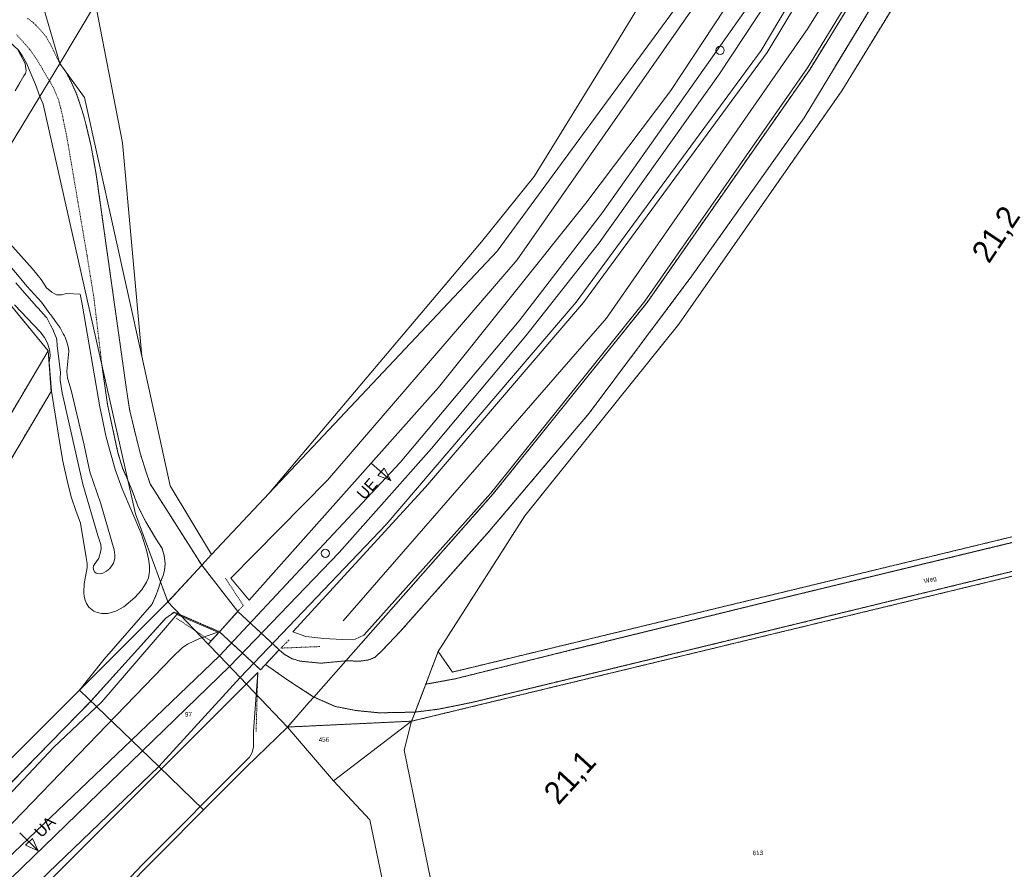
# Model space of a CAD drawing. Header units: millimetres. Extents: x -191 to 81095, y -508122 to 28741.
# Tile 209 of 255: x 5287 to 5441, y 10452 to 10584. Entities that reach past the tile are written whole.
import ezdxf
from ezdxf.enums import TextEntityAlignment as Align

# ---------------------------------------------------------------- set-up
doc = ezdxf.new("R2010")
doc.units = ezdxf.units.MM
for name, pattern in [('VE22-087 DB - VST Hervest-Dorsten ALK VA2736$0$1', [0]), ('VE22-087 DB - VST Hervest-Dorsten ALK VA2736$0$2', [0.16, 0.06, -0.1]), ('VE22-087 DB - VST Hervest-Dorsten ALK VA2736$0$3', [0.26, 0.11, -0.15])]:
    doc.linetypes.add(name, pattern=pattern)
for name, color, linetype, lineweight in [('240620_Dorsten Achse$0$EB-62236S-A-KM', 1, 'Continuous', 18), ('240620_Dorsten Achse$0$EB-62236S-A-KMTXT', 1, 'Continuous', 35), ('240620_Dorsten Achse$0$EB-62236S-A-PFEIL-LIN', 1, 'Continuous', 18), ('240620_Dorsten Achse$0$EB-62236S-A-PFEIL-TXT', 1, 'Continuous', 18), ('VE22-087 DB - VST Hervest-Dorsten ALK VA2736$0$AX_Bahnverkehr', 7, 'VE22-087 DB - VST Hervest-Dorsten ALK VA2736$0$1', 18), ('VE22-087 DB - VST Hervest-Dorsten ALK VA2736$0$AX_BauwerkImVerkehrsbereich', 7, 'VE22-087 DB - VST Hervest-Dorsten ALK VA2736$0$1', 18), ('VE22-087 DB - VST Hervest-Dorsten ALK VA2736$0$AX_Flurstueck', 9, 'VE22-087 DB - VST Hervest-Dorsten ALK VA2736$0$1', 18), ('VE22-087 DB - VST Hervest-Dorsten ALK VA2736$0$AX_Gehoelz', 7, 'VE22-087 DB - VST Hervest-Dorsten ALK VA2736$0$1', 18), ('VE22-087 DB - VST Hervest-Dorsten ALK VA2736$0$AX_Gelaendekante', 7, 'VE22-087 DB - VST Hervest-Dorsten ALK VA2736$0$1', 18), ('VE22-087 DB - VST Hervest-Dorsten ALK VA2736$0$AX_Gleis', 7, 'VE22-087 DB - VST Hervest-Dorsten ALK VA2736$0$1', 18), ('VE22-087 DB - VST Hervest-Dorsten ALK VA2736$0$AX_Landwirtschaft', 7, 'VE22-087 DB - VST Hervest-Dorsten ALK VA2736$0$1', 18), ('VE22-087 DB - VST Hervest-Dorsten ALK VA2736$0$AX_SonstigesBauwerkOderSonstigeEinrichtung', 7, 'VE22-087 DB - VST Hervest-Dorsten ALK VA2736$0$1', 18), ('VE22-087 DB - VST Hervest-Dorsten ALK VA2736$0$AX_SportFreizeitUndErholungsflaeche', 7, 'VE22-087 DB - VST Hervest-Dorsten ALK VA2736$0$1', 18), ('VE22-087 DB - VST Hervest-Dorsten ALK VA2736$0$AX_Strassenverkehr', 7, 'VE22-087 DB - VST Hervest-Dorsten ALK VA2736$0$1', 18), ('VE22-087 DB - VST Hervest-Dorsten ALK VA2736$0$AX_Vegetationsmerkmal', 7, 'VE22-087 DB - VST Hervest-Dorsten ALK VA2736$0$1', 18), ('VE22-087 DB - VST Hervest-Dorsten ALK VA2736$0$AX_Wald', 7, 'VE22-087 DB - VST Hervest-Dorsten ALK VA2736$0$1', 18), ('VE22-087 DB - VST Hervest-Dorsten ALK VA2736$0$AX_Weg', 7, 'VE22-087 DB - VST Hervest-Dorsten ALK VA2736$0$1', 18), ('VE22-087 DB - VST Hervest-Dorsten ALK VA2736$0$Flurgrenzen', 9, 'VE22-087 DB - VST Hervest-Dorsten ALK VA2736$0$1', 18)]:
    doc.layers.add(name, color=color, linetype=linetype, lineweight=lineweight)
doc.layers.add('XREF ALK Kataster', color=251, linetype='Continuous')
doc.styles.add('240620_Dorsten Achse$0$PROVI', font='PROVI.SHX')
doc.styles.add('VE22-087 DB - VST Hervest-Dorsten ALK VA2736$0$0', font='arial.ttf')

# ---------------------------------------------------------------- blocks, each defined once
blk = doc.blocks.new('VE22-087 DB - VST Hervest-Dorsten ALK VA2736')
at = {"layer": 'VE22-087 DB - VST Hervest-Dorsten ALK VA2736$0$AX_Bahnverkehr', "color": 253, "linetype": 'VE22-087 DB - VST Hervest-Dorsten ALK VA2736$0$1', "lineweight": 13, "ltscale": 0.5, "true_color": 0x999999}
for points in [[(5400.73, 10586.43, 0), (5378.04, 10554.33, 0), (5365.03, 10537.4, 0), (5346.43, 10515.28, 0), (5318.21, 10485.04, 0), (5321.41, 10481.68, 0), (5344.24, 10505.58, 0), (5373.9, 10540.3, 0), (5402.84, 10579.65, 0), (5430.07, 10625.42, 0)], [(5430.07, 10625.42, 0), (5402.84, 10579.65, 0), (5373.9, 10540.3, 0), (5344.24, 10505.58, 0), (5321.41, 10481.68, 0), (5328.81, 10473.94, 0), (5332.17, 10477.75, 0), (5332.95, 10478.63, 0), (5328.87, 10481.27, 0), (5325.38, 10483.71, 0), (5327.52, 10486.02, 0), (5328.28, 10485.33, 0), (5329.57, 10484.59, 0), (5330.87, 10484.22, 0), (5334.03, 10483.91, 0), (5337.94, 10484.28, 0), (5360.92, 10510.3, 0), (5384.99, 10540.27, 0), (5410.46, 10576.73, 0), (5435.66, 10617.78, 0)], [(5491.79, 10915.98, 0), (5401.94, 10771.7, 0), (5345.07, 10679.94, 0), (5289.55, 10590.35, 0), (5289.98, 10588.88, 0), (5293.23, 10577.62, 0), (5298.85, 10586.93, 0), (5299.03, 10590.97, 0), (5300.37, 10593.85, 0), (5309.8, 10610.49, 0), (5344.77, 10667.31, 0), (5373.69, 10719.81, 0), (5414.98, 10788.23, 0), (5467.67, 10875.03, 0)], [(5390.98, 10588.44, 0), (5361.59, 10548.29, 0), (5325.98, 10510.47, 0), (5316.95, 10500.89, 0), (5315.42, 10499.21, 0), (5321.05, 10492.01, 0), (5318.2, 10488.83, 0), (5316.45, 10486.89, 0), (5318.21, 10485.04, 0), (5346.43, 10515.28, 0), (5365.03, 10537.4, 0), (5378.04, 10554.33, 0), (5400.73, 10586.43, 0)]]:
    blk.add_polyline3d(points, dxfattribs=at)
blk.add_polyline3d([(5312.05, 10491.49, 0), (5316.45, 10486.89, 0), (5318.2, 10488.83, 0)], close=True, dxfattribs=at)
at = {"layer": 'VE22-087 DB - VST Hervest-Dorsten ALK VA2736$0$AX_BauwerkImVerkehrsbereich', "color": 253, "linetype": 'VE22-087 DB - VST Hervest-Dorsten ALK VA2736$0$1', "lineweight": 13, "ltscale": 0.5, "true_color": 0x999999}
blk.add_polyline3d([(5321.05, 10492.01, 0), (5318.2, 10488.83, 0), (5324.62, 10482.89, 0), (5327.52, 10486.02, 0)], close=True, dxfattribs=at)
at = {"layer": 'VE22-087 DB - VST Hervest-Dorsten ALK VA2736$0$AX_Flurstueck', "linetype": 'VE22-087 DB - VST Hervest-Dorsten ALK VA2736$0$1', "lineweight": 13, "ltscale": 0.5}
for points in [[(5390.98, 10588.44, 0), (5361.59, 10548.29, 0), (5325.98, 10510.47, 0), (5316.95, 10500.89, 0), (5315.42, 10499.21, 0), (5310.15, 10493.48, 0), (5312.05, 10491.49, 0), (5316.45, 10486.89, 0), (5318.21, 10485.04, 0), (5321.41, 10481.68, 0), (5328.81, 10473.94, 0), (5332.17, 10477.75, 0), (5332.95, 10478.63, 0), (5337.94, 10484.28, 0), (5360.92, 10510.3, 0), (5384.99, 10540.27, 0), (5410.46, 10576.73, 0), (5435.66, 10617.78, 0)], [(5435.66, 10617.78, 0), (5410.46, 10576.73, 0), (5384.99, 10540.27, 0), (5360.92, 10510.3, 0), (5337.94, 10484.28, 0), (5332.95, 10478.63, 0), (5332.17, 10477.75, 0), (5328.81, 10473.94, 0), (5348.22, 10474.85, 0), (5348.76, 10476.27, 0), (5350.42, 10480.63, 0), (5352.37, 10485.76, 0), (5365.89, 10506.92, 0), (5389.96, 10536.88, 0), (5415.42, 10573.34, 0), (5440.62, 10614.4, 0)], [(5284.53, 10563.17, 0), (5290.12, 10572.45, 0), (5291.62, 10574.95, 0), (5293.23, 10577.62, 0), (5289.98, 10588.88, 0), (5289.55, 10590.35, 0), (5287.58, 10597.2, 0), (5283.14, 10612.55, 0)]]:
    blk.add_polyline3d(points, dxfattribs=at)
for points in [[(5298.85, 10586.93, 0), (5293.23, 10577.62, 0), (5294.2, 10576.29, 0), (5297.1, 10572.29, 0), (5306.04, 10531.87, 0), (5310.51, 10511.63, 0), (5316.95, 10500.89, 0), (5325.98, 10510.47, 0), (5361.59, 10548.29, 0), (5390.98, 10588.44, 0), (5418.02, 10631.96, 0), (5440.25, 10681.81, 0), (5454.95, 10718.47, 0), (5470.54, 10768.96, 0), (5484.58, 10828.05, 0), (5490.01, 10858.97, 0), (5492.53, 10899.12, 0), (5480.27, 10884.29, 0), (5479.57, 10883.2, 0), (5439.81, 10820.81, 0), (5398.53, 10752, 0), (5346.62, 10666.2, 0)], [(5476.28, 10651.24, 0), (5470.95, 10650.12, 0), (5466.28, 10649.14, 0), (5458.71, 10647.55, 0), (5440.62, 10614.4, 0), (5415.42, 10573.34, 0), (5389.96, 10536.88, 0), (5365.89, 10506.92, 0), (5352.37, 10485.76, 0), (5354.58, 10482.52, 0), (5507.42, 10519.46, 0)], [(5310.51, 10511.63, 0), (5306.04, 10531.87, 0), (5297.1, 10572.29, 0), (5294.2, 10576.29, 0), (5293.23, 10577.62, 0), (5291.62, 10574.95, 0), (5290.12, 10572.45, 0), (5290.65, 10571.27, 0), (5299.83, 10530.5, 0), (5303.88, 10512.51, 0), (5305.06, 10507.24, 0), (5308.99, 10496.62, 0), (5310.15, 10493.48, 0), (5315.42, 10499.21, 0), (5316.95, 10500.89, 0)], [(5284.53, 10563.17, 0), (5276.93, 10550.33, 0), (5233.56, 10476.95, 0), (5184.78, 10395.72, 0), (5175.14, 10379.67, 0), (5200.69, 10385.57, 0), (5216.47, 10400.66, 0), (5233.88, 10417.3, 0), (5271.21, 10454.6, 0), (5273.57, 10456.96, 0), (5274.9, 10458.29, 0), (5296.33, 10479.7, 0), (5310.15, 10493.48, 0), (5308.99, 10496.62, 0), (5305.06, 10507.24, 0), (5303.88, 10512.51, 0), (5299.83, 10530.5, 0), (5290.65, 10571.27, 0), (5290.12, 10572.45, 0)], [(5507.42, 10519.46, 0), (5354.58, 10482.52, 0), (5352.37, 10485.76, 0), (5350.42, 10480.63, 0), (5348.76, 10476.27, 0), (5348.22, 10474.85, 0), (5465.72, 10503.22, 0), (5469.8, 10504.2, 0), (5482.44, 10507.26, 0), (5484.88, 10507.85, 0), (5487.23, 10508.42, 0), (5489.09, 10508.87, 0), (5504.86, 10512.67, 0), (5527.33, 10518.09, 0), (5561.42, 10526.31, 0), (5589.69, 10533.13, 0), (5666.67, 10551.76, 0), (5673.26, 10559.54, 0)], [(5465.72, 10503.22, 0), (5348.22, 10474.85, 0), (5347.04, 10470.33, 0), (5357.66, 10418.41, 0), (5366.82, 10420.96, 0), (5399.95, 10429.57, 0), (5427.25, 10436.18, 0), (5462.08, 10444.28, 0), (5465.81, 10446.72, 0), (5473.96, 10457.2, 0), (5477.75, 10466.92, 0), (5473.3, 10497.09, 0), (5470.24, 10501.35, 0)], [(5328.81, 10473.94, 0), (5321.41, 10481.68, 0), (5318.21, 10485.04, 0), (5316.45, 10486.89, 0), (5312.05, 10491.49, 0), (5310.15, 10493.48, 0), (5296.33, 10479.7, 0), (5304.43, 10471.88, 0), (5308.7, 10467.76, 0), (5315.72, 10460.99, 0), (5322.35, 10467.66, 0)], [(5271.21, 10454.6, 0), (5233.88, 10417.3, 0), (5216.47, 10400.66, 0), (5200.69, 10385.57, 0), (5218.28, 10389.64, 0), (5214.69, 10386.04, 0), (5215.28, 10385.22, 0), (5224.87, 10387.29, 0), (5232.48, 10388.93, 0), (5235.04, 10391.49, 0), (5251.89, 10396.74, 0), (5255.76, 10400.64, 0), (5315.72, 10460.99, 0), (5308.7, 10467.76, 0), (5304.43, 10471.88, 0), (5296.33, 10479.7, 0), (5274.9, 10458.29, 0), (5273.57, 10456.96, 0)], [(5348.22, 10474.85, 0), (5328.81, 10473.94, 0), (5336.02, 10465.54, 0)], [(5357.66, 10418.41, 0), (5347.04, 10470.33, 0), (5348.22, 10474.85, 0), (5336.02, 10465.54, 0), (5341.69, 10459.42, 0), (5350.64, 10416.45, 0)], [(5336.02, 10465.54, 0), (5328.81, 10473.94, 0), (5322.35, 10467.66, 0), (5315.72, 10460.99, 0), (5255.76, 10400.64, 0), (5256.12, 10394.39, 0), (5325.3, 10409.4, 0), (5350.64, 10416.45, 0), (5341.69, 10459.42, 0)]]:
    blk.add_polyline3d(points, close=True, dxfattribs=at)
at = {"layer": 'VE22-087 DB - VST Hervest-Dorsten ALK VA2736$0$AX_Gehoelz', "color": 3, "linetype": 'VE22-087 DB - VST Hervest-Dorsten ALK VA2736$0$1', "lineweight": 13, "ltscale": 0.5, "true_color": 0x00ff00}
blk.add_polyline3d([(5485.86, 10859.41, 0), (5476.2, 10805.71, 0), (5475.56, 10801.56, 0), (5469.78, 10768.96, 0), (5453.3, 10718.82, 0), (5438.4, 10682.51, 0), (5424.91, 10654.22, 0), (5412.35, 10633.52, 0), (5379.48, 10579.63, 0), (5367.37, 10559.96, 0), (5359.15, 10549.73, 0), (5325.98, 10510.47, 0), (5361.59, 10548.29, 0), (5390.98, 10588.44, 0), (5418.02, 10631.96, 0), (5440.25, 10681.81, 0), (5454.95, 10718.47, 0), (5470.54, 10768.96, 0), (5484.58, 10828.05, 0), (5490.01, 10858.97, 0)], dxfattribs=at)
blk.add_polyline3d([(5287.41, 10578.73, 0), (5286.78, 10579.67, 0), (5284.61, 10581.73, 0), (5165.69, 10388.39, 0), (5170.4, 10385.64, 0), (5165.26, 10377.38, 0), (5175.14, 10379.67, 0), (5184.78, 10395.72, 0), (5181.7, 10395.25, 0), (5188.99, 10407.99, 0), (5201.56, 10429.97, 0), (5211.49, 10446.88, 0), (5221.68, 10464.28, 0), (5231.17, 10480.57, 0), (5242.37, 10499.06, 0), (5252.59, 10516.26, 0), (5263.04, 10533.32, 0), (5274.82, 10552.9, 0), (5276.93, 10550.33, 0), (5284.53, 10563.17, 0), (5290.12, 10572.45, 0), (5289.44, 10574.32, 0), (5288.74, 10576.03, 0), (5288.1, 10577.53, 0)], close=True, dxfattribs=at)
at = {"layer": 'VE22-087 DB - VST Hervest-Dorsten ALK VA2736$0$AX_Gelaendekante', "color": 18, "linetype": 'VE22-087 DB - VST Hervest-Dorsten ALK VA2736$0$1', "lineweight": 13, "ltscale": 0.5, "true_color": 0x520000}
for points in [[(5286.75, 10579.65, 0), (5287.82, 10577.58, 0), (5287.96, 10576.8, 0), (5287.97, 10576.43, 0), (5287.9, 10576.02, 0), (5287.65, 10575.66, 0), (5286.99, 10574.59, 0), (5286.25, 10573.32, 0)], [(5284.57, 10550.48, 0), (5289, 10545.51, 0), (5290.36, 10543.86, 0), (5291.18, 10542.54, 0), (5291.98, 10541.88, 0), (5292.72, 10541.46, 0), (5293.49, 10541.46, 0), (5294.29, 10541.65, 0), (5296.41, 10541.58, 0), (5296.72, 10540.01, 0), (5299.48, 10523.97, 0), (5300.48, 10519.2, 0), (5301.91, 10514.19, 0), (5302.99, 10511.13, 0), (5305.99, 10504.05, 0), (5306.82, 10501.58, 0), (5307.13, 10500.2, 0), (5307.26, 10499.11, 0), (5307.25, 10498.26, 0), (5307.09, 10497.23, 0), (5306.79, 10496.55, 0), (5306.5, 10496.04, 0), (5306.02, 10495.3, 0), (5304.98, 10494.16, 0), (5303.25, 10492.71, 0), (5302, 10492.02, 0), (5300.77, 10491.66, 0), (5299.79, 10491.66, 0), (5299.08, 10491.82, 0), (5298.55, 10492.06, 0), (5297.78, 10492.68, 0), (5297.42, 10493.22, 0), (5297.2, 10493.76, 0), (5297.07, 10494.35, 0), (5297.01, 10494.98, 0), (5297.08, 10496.29, 0), (5297.53, 10498.84, 0), (5297.5, 10499.51, 0), (5297.36, 10500.45, 0), (5296.49, 10505.8, 0), (5295.75, 10507.76, 0), (5295.06, 10509.76, 0), (5294.5, 10511.96, 0), (5293.74, 10515.49, 0), (5293.24, 10518.24, 0), (5291.97, 10526.39, 0), (5291.6, 10530.94, 0), (5291.72, 10531.95, 0), (5291.67, 10532.67, 0), (5291.56, 10533.23, 0), (5291.33, 10533.9, 0), (5290.86, 10534.8, 0), (5290.19, 10535.68, 0), (5286.19, 10539.9, 0)], [(5286.4, 10543.31, 0), (5287.39, 10542.19, 0), (5289.62, 10539.65, 0), (5289.86, 10539.38, 0), (5291.1, 10537.96, 0), (5291.2, 10537.85, 0), (5291.58, 10537.15, 0), (5291.81, 10536.72, 0), (5292.24, 10535.87, 0), (5292.28, 10535.78, 0), (5292.68, 10534.81, 0), (5292.78, 10534.45, 0), (5292.79, 10534.41, 0), (5292.86, 10533.51, 0), (5293.35, 10529.4, 0), (5293.35, 10529.36, 0), (5293.31, 10528.35, 0), (5293.31, 10528.3, 0), (5293.33, 10528.13, 0), (5293.63, 10526.16, 0), (5296.86, 10511.89, 0), (5299.21, 10503.85, 0), (5299.67, 10502.47, 0), (5299.69, 10501.8, 0), (5299.6, 10501.25, 0), (5299.34, 10500.34, 0), (5298.53, 10499.12, 0), (5298.47, 10498.79, 0), (5298.55, 10498.45, 0), (5298.69, 10498.19, 0), (5298.94, 10497.96, 0), (5299.08, 10497.9, 0), (5299.55, 10497.87, 0), (5299.98, 10497.99, 0), (5300.56, 10498.31, 0), (5301.06, 10498.73, 0), (5301.62, 10499.55, 0), (5301.83, 10500.3, 0), (5301.85, 10500.78, 0), (5301.74, 10501.6, 0), (5299.67, 10508.82, 0), (5297.95, 10513.83, 0), (5297.07, 10517.96, 0), (5295.01, 10526.56, 0), (5294.49, 10528.3, 0), (5294.47, 10528.45, 0), (5294.33, 10529.49, 0), (5294.33, 10529.51, 0), (5294.65, 10532.68, 0), (5294.61, 10533.11, 0), (5294.39, 10533.91, 0), (5294.08, 10534.82, 0), (5293.97, 10535.03, 0), (5293.78, 10535.39, 0), (5293.3, 10536.31, 0), (5293.26, 10536.38, 0), (5293.2, 10536.46, 0), (5292.58, 10537.29, 0), (5292.36, 10537.58, 0), (5291.85, 10538.31, 0), (5291.71, 10538.5, 0), (5290.65, 10539.96, 0), (5290.39, 10540.32, 0), (5288.1, 10542.81, 0), (5287.14, 10543.94, 0), (5283.75, 10547.92, 0)], [(5322.84, 10493.76, 0), (5319.99, 10497.2, 0)], [(5311.54, 10491.52, 0), (5309.75, 10489.42, 0), (5299.83, 10477.85, 0), (5292.33, 10470.77, 0), (5283.49, 10461.49, 0), (5280.49, 10458.49, 0), (5271.26, 10449.69, 0), (5251.17, 10431.2, 0), (5229.82, 10410.45, 0), (5223.8, 10405.05, 0), (5222.98, 10404.26, 0), (5222.07, 10403.1, 0), (5221.49, 10401.99, 0), (5221.13, 10401.52, 0), (5220.7, 10401.16, 0), (5220.15, 10400.87, 0), (5219.12, 10400.45, 0)], [(5317.95, 10488.77, 0), (5311.54, 10491.52, 0)]]:
    blk.add_polyline3d(points, dxfattribs=at)
at = {"layer": 'VE22-087 DB - VST Hervest-Dorsten ALK VA2736$0$AX_Landwirtschaft', "color": 253, "linetype": 'VE22-087 DB - VST Hervest-Dorsten ALK VA2736$0$1', "lineweight": 13, "ltscale": 0.5, "true_color": 0x999999}
blk.add_polyline3d([(5467.67, 10875.03, 0), (5414.98, 10788.23, 0), (5373.69, 10719.81, 0), (5344.77, 10667.31, 0), (5309.8, 10610.49, 0), (5300.37, 10593.85, 0), (5299.03, 10590.97, 0), (5298.85, 10586.93, 0), (5303.07, 10565.21, 0), (5306.04, 10531.87, 0), (5310.51, 10511.63, 0), (5316.95, 10500.89, 0), (5325.98, 10510.47, 0), (5359.15, 10549.73, 0), (5367.37, 10559.96, 0), (5379.48, 10579.63, 0), (5412.35, 10633.52, 0), (5424.91, 10654.22, 0), (5438.4, 10682.51, 0), (5453.3, 10718.82, 0), (5469.78, 10768.96, 0), (5475.56, 10801.56, 0), (5476.2, 10805.71, 0), (5485.86, 10859.41, 0)], dxfattribs=at)
at = {"layer": 'VE22-087 DB - VST Hervest-Dorsten ALK VA2736$0$AX_SonstigesBauwerkOderSonstigeEinrichtung', "color": 7, "linetype": 'VE22-087 DB - VST Hervest-Dorsten ALK VA2736$0$3', "lineweight": 13, "ltscale": 0.5}
for points in [[(5181.7, 10395.25, 0), (5188.99, 10407.99, 0), (5201.56, 10429.97, 0), (5211.49, 10446.88, 0), (5221.68, 10464.28, 0), (5231.17, 10480.57, 0), (5242.37, 10499.06, 0), (5252.59, 10516.26, 0), (5263.04, 10533.32, 0), (5274.82, 10552.9, 0), (5276.93, 10550.33, 0), (5291.44, 10532.7, 0), (5282.45, 10517.62, 0), (5272.62, 10501.09, 0), (5262.36, 10483.88, 0), (5252.15, 10466.67, 0), (5242.02, 10449.56, 0), (5235.96, 10439.3, 0), (5231.91, 10432.31, 0), (5221.7, 10414.97, 0), (5214.15, 10402.16, 0), (5212.88, 10400.01, 0)], [(5321.05, 10492.01, 0), (5321.91, 10492.93, 0), (5319.07, 10497.28, 0)], [(5318.2, 10488.83, 0), (5311.09, 10491.91, 0)], [(5318.2, 10488.83, 0), (5316.84, 10487.38, 0), (5311.39, 10490.99, 0)], [(5329.07, 10487.55, 0), (5327.78, 10486.27, 0), (5333.92, 10486.51, 0)], [(5323.92, 10473.26, 0), (5324.18, 10482.48, 0)]]:
    blk.add_polyline3d(points, dxfattribs=at)
at = {"layer": 'VE22-087 DB - VST Hervest-Dorsten ALK VA2736$0$AX_SportFreizeitUndErholungsflaeche', "color": 253, "linetype": 'VE22-087 DB - VST Hervest-Dorsten ALK VA2736$0$1', "lineweight": 13, "ltscale": 0.5, "true_color": 0x999999}
blk.add_polyline3d([(5263.04, 10533.32, 0), (5252.59, 10516.26, 0), (5242.37, 10499.06, 0), (5231.17, 10480.57, 0), (5221.68, 10464.28, 0), (5211.49, 10446.88, 0), (5201.56, 10429.97, 0), (5188.99, 10407.99, 0), (5181.7, 10395.25, 0), (5184.78, 10395.72, 0), (5212.88, 10400.01, 0), (5213.36, 10400.83, 0), (5214.15, 10402.16, 0), (5221.7, 10414.97, 0), (5231.91, 10432.31, 0), (5235.96, 10439.3, 0), (5242.02, 10449.56, 0), (5252.15, 10466.67, 0), (5262.36, 10483.88, 0), (5272.62, 10501.09, 0), (5282.45, 10517.62, 0), (5291.44, 10532.7, 0), (5276.93, 10550.33, 0), (5274.82, 10552.9, 0)], close=True, dxfattribs=at)
at = {"layer": 'VE22-087 DB - VST Hervest-Dorsten ALK VA2736$0$AX_Strassenverkehr', "color": 253, "linetype": 'VE22-087 DB - VST Hervest-Dorsten ALK VA2736$0$1', "lineweight": 13, "ltscale": 0.5, "true_color": 0x999999}
for points in [[(5294.2, 10576.29, 0), (5295.02, 10574.72, 0), (5295.39, 10573.9, 0), (5295.74, 10573.12, 0), (5296.09, 10572.26, 0), (5296.6, 10570.68, 0), (5296.99, 10569.38, 0), (5297.39, 10567.92, 0), (5298.16, 10564.64, 0), (5298.95, 10560.25, 0), (5303.67, 10526.66, 0), (5304.16, 10523.52, 0), (5304.9, 10520.34, 0), (5305.84, 10516.58, 0), (5306.74, 10513.76, 0), (5307.35, 10511.94, 0), (5315.42, 10499.21, 0), (5316.95, 10500.89, 0), (5310.51, 10511.63, 0), (5306.04, 10531.87, 0), (5297.1, 10572.29, 0)], [(5303.88, 10512.51, 0), (5305.06, 10507.24, 0), (5308.99, 10496.62, 0), (5309.41, 10497.62, 0), (5309.6, 10498.4, 0), (5309.72, 10499.48, 0), (5309.58, 10500.68, 0), (5309.23, 10501.84, 0), (5308.21, 10503.46, 0), (5306.68, 10506, 0), (5305.5, 10508.34, 0), (5304.54, 10510.88, 0)]]:
    blk.add_polyline3d(points, close=True, dxfattribs=at)
at = {"layer": 'VE22-087 DB - VST Hervest-Dorsten ALK VA2736$0$AX_Vegetationsmerkmal', "color": 7, "linetype": 'VE22-087 DB - VST Hervest-Dorsten ALK VA2736$0$1', "lineweight": 13, "ltscale": 0.5}
blk.add_polyline3d([(5332.95, 10478.63, 0), (5332.17, 10477.75, 0), (5328.81, 10473.94, 0), (5348.22, 10474.85, 0), (5348.76, 10476.27, 0), (5346, 10476.21, 0), (5343.13, 10476.16, 0), (5339.51, 10476.52, 0), (5336.27, 10477.16, 0)], close=True, dxfattribs=at)
at = {"layer": 'VE22-087 DB - VST Hervest-Dorsten ALK VA2736$0$AX_Wald', "color": 3, "linetype": 'VE22-087 DB - VST Hervest-Dorsten ALK VA2736$0$1', "lineweight": 13, "ltscale": 0.5, "true_color": 0x00ff00}
for points in [[(5276.93, 10550.33, 0), (5291.44, 10532.7, 0), (5291.89, 10526.38, 0), (5258.4, 10469.85, 0)], [(5274.9, 10458.29, 0), (5296.33, 10479.7, 0), (5300.19, 10484.55, 0), (5307.65, 10493.1, 0), (5308.19, 10494.33, 0), (5308.67, 10495.58, 0), (5308.99, 10496.62, 0), (5305.06, 10507.24, 0), (5303.88, 10512.51, 0), (5303.02, 10514.42, 0), (5302.34, 10516.79, 0), (5300.7, 10524.33, 0), (5299.83, 10530.5, 0), (5290.65, 10571.27, 0), (5290.12, 10572.45, 0), (5284.53, 10563.17, 0)]]:
    blk.add_polyline3d(points, dxfattribs=at)
at = {"layer": 'VE22-087 DB - VST Hervest-Dorsten ALK VA2736$0$AX_Weg', "color": 7, "linetype": 'VE22-087 DB - VST Hervest-Dorsten ALK VA2736$0$2', "lineweight": 13, "ltscale": 0.5}
for points in [[(5435.66, 10617.78, 0), (5410.46, 10576.73, 0), (5384.99, 10540.27, 0), (5360.92, 10510.3, 0), (5337.94, 10484.28, 0), (5340.16, 10484.23, 0), (5341.55, 10484.44, 0), (5342.45, 10484.82, 0), (5343.64, 10485.93, 0), (5346.45, 10488.87, 0), (5360.4, 10504.58, 0), (5375.95, 10522.96, 0), (5392.01, 10544.42, 0), (5409.54, 10569.13, 0), (5429.54, 10602.15, 0)], [(5429.54, 10602.15, 0), (5409.54, 10569.13, 0), (5392.01, 10544.42, 0), (5375.95, 10522.96, 0), (5360.4, 10504.58, 0), (5346.45, 10488.87, 0), (5343.64, 10485.93, 0), (5342.45, 10484.82, 0), (5341.55, 10484.44, 0), (5340.16, 10484.23, 0), (5337.94, 10484.28, 0), (5334.03, 10483.91, 0), (5330.87, 10484.22, 0), (5329.57, 10484.59, 0), (5328.28, 10485.33, 0), (5327.52, 10486.02, 0), (5325.38, 10483.71, 0), (5328.87, 10481.27, 0), (5332.95, 10478.63, 0), (5336.27, 10477.16, 0), (5339.51, 10476.52, 0), (5343.13, 10476.16, 0), (5346, 10476.21, 0), (5348.76, 10476.27, 0), (5350.42, 10480.63, 0), (5352.37, 10485.76, 0), (5365.89, 10506.92, 0), (5389.96, 10536.88, 0), (5415.42, 10573.34, 0), (5440.62, 10614.4, 0)], [(5286.5, 10582.08, 0), (5287.55, 10580.94, 0), (5288.54, 10579.82, 0), (5289.57, 10578.37, 0), (5290.27, 10577.22, 0), (5290.98, 10576, 0), (5291.62, 10574.95, 0), (5292.13, 10574.06, 0), (5292.64, 10572.91, 0), (5293.05, 10571.93, 0), (5293.39, 10570.61, 0), (5293.7, 10569.31, 0), (5293.95, 10568.01, 0), (5294.34, 10566.2, 0), (5295.35, 10560.25, 0), (5297.52, 10547.51, 0), (5298.6, 10540.82, 0), (5299.83, 10530.5, 0), (5300.7, 10524.33, 0), (5302.34, 10516.79, 0), (5303.02, 10514.42, 0), (5303.88, 10512.51, 0), (5304.54, 10510.88, 0), (5305.5, 10508.34, 0), (5306.68, 10506, 0), (5308.21, 10503.46, 0), (5309.23, 10501.84, 0), (5309.58, 10500.68, 0), (5309.72, 10499.48, 0), (5309.6, 10498.4, 0), (5309.41, 10497.62, 0), (5308.99, 10496.62, 0), (5310.15, 10493.48, 0), (5315.42, 10499.21, 0), (5307.35, 10511.94, 0), (5306.74, 10513.76, 0), (5305.84, 10516.58, 0), (5304.9, 10520.34, 0), (5304.16, 10523.52, 0), (5303.67, 10526.66, 0), (5298.95, 10560.25, 0), (5298.16, 10564.64, 0), (5297.39, 10567.92, 0), (5296.99, 10569.38, 0), (5296.6, 10570.68, 0), (5296.09, 10572.26, 0), (5295.74, 10573.12, 0), (5295.39, 10573.9, 0), (5295.02, 10574.72, 0), (5294.2, 10576.29, 0), (5293.23, 10577.62, 0), (5291.84, 10580.5, 0), (5291.12, 10581.77, 0), (5290.09, 10582.97, 0), (5289.18, 10583.92, 0), (5288.16, 10584.69, 0)], [(5283.63, 10463.21, 0), (5298.12, 10477.97, 0), (5309.8, 10490.96, 0), (5311.04, 10491.84, 0), (5312.05, 10491.49, 0), (5310.15, 10493.48, 0), (5308.99, 10496.62, 0), (5308.67, 10495.58, 0), (5308.19, 10494.33, 0), (5307.65, 10493.1, 0), (5300.19, 10484.55, 0), (5296.33, 10479.7, 0), (5274.9, 10458.29, 0)], [(5258.4, 10469.85, 0), (5291.89, 10526.38, 0), (5291.44, 10532.7, 0), (5282.45, 10517.62, 0)]]:
    blk.add_polyline3d(points, dxfattribs=at)
for points in [[(5507.42, 10519.46, 0), (5354.58, 10482.52, 0), (5352.37, 10485.76, 0), (5350.42, 10480.63, 0), (5355.01, 10481.47, 0), (5373.15, 10485.98, 0), (5406.79, 10494.24, 0), (5448.16, 10504.25, 0), (5476.7, 10510.69, 0), (5481.93, 10511.84, 0), (5484.66, 10512.41, 0), (5485.69, 10511.94, 0), (5486.26, 10509.28, 0), (5484.88, 10507.85, 0), (5487.23, 10508.42, 0), (5489.06, 10510.32, 0), (5492.09, 10512.67, 0), (5495.25, 10514.17, 0), (5498.74, 10515.44, 0), (5503.59, 10517.02, 0), (5507.75, 10518.05, 0)], [(5484.66, 10512.41, 0), (5481.93, 10511.84, 0), (5476.7, 10510.69, 0), (5448.16, 10504.25, 0), (5406.79, 10494.24, 0), (5373.15, 10485.98, 0), (5355.01, 10481.47, 0), (5350.42, 10480.63, 0), (5348.76, 10476.27, 0), (5352.41, 10476.73, 0), (5357.63, 10477.78, 0), (5395.37, 10486.9, 0), (5442.86, 10498.45, 0), (5457.56, 10502.18, 0), (5464.01, 10503.75, 0), (5466.98, 10504.31, 0), (5468.52, 10504.46, 0), (5469.8, 10504.2, 0), (5482.44, 10507.26, 0), (5484.88, 10507.85, 0), (5486.26, 10509.28, 0), (5485.69, 10511.94, 0)], [(5468.52, 10504.46, 0), (5466.98, 10504.31, 0), (5464.01, 10503.75, 0), (5457.56, 10502.18, 0), (5442.86, 10498.45, 0), (5395.37, 10486.9, 0), (5357.63, 10477.78, 0), (5352.41, 10476.73, 0), (5348.76, 10476.27, 0), (5348.22, 10474.85, 0), (5465.72, 10503.22, 0), (5469.8, 10504.2, 0)], [(5315.42, 10499.21, 0), (5310.15, 10493.48, 0), (5312.05, 10491.49, 0), (5318.2, 10488.83, 0), (5321.05, 10492.01, 0)], [(5324.62, 10482.89, 0), (5327.52, 10486.02, 0), (5321.05, 10492.01, 0), (5318.2, 10488.83, 0)], [(5332.95, 10478.63, 0), (5332.17, 10477.75, 0), (5328.81, 10473.94, 0), (5348.22, 10474.85, 0), (5348.76, 10476.27, 0), (5346, 10476.21, 0), (5343.13, 10476.16, 0), (5339.51, 10476.52, 0), (5336.27, 10477.16, 0)]]:
    blk.add_polyline3d(points, close=True, dxfattribs=at)
at = {"layer": 'VE22-087 DB - VST Hervest-Dorsten ALK VA2736$0$AX_Flurstueck', "char_height": 0.7, "attachment_point": 2, "rotation": 1.5896, "style": 'VE22-087 DB - VST Hervest-Dorsten ALK VA2736$0$0', "bg_fill": 3, "box_fill_scale": 1, "bg_fill_color": 256, "bg_fill_transparency": 0}
for s, insert in [('97', (5313.34, 10476.28)), ('456', (5334.5, 10472.33)), ('613', (5402.29, 10454.63))]:
    blk.add_mtext(s, dxfattribs=dict(at, insert=insert))
at = {"layer": 'VE22-087 DB - VST Hervest-Dorsten ALK VA2736$0$AX_Bahnverkehr', "color": 253, "linetype": 'VE22-087 DB - VST Hervest-Dorsten ALK VA2736$0$1', "lineweight": 13, "ltscale": 0.5, "true_color": 0x999999}
blk.add_polyline3d([(5304.43, 10471.88, 0), (5218.28, 10389.64, 0), (5214.69, 10386.04, 0), (5215.28, 10385.22, 0), (5224.87, 10387.29, 0), (5308.7, 10467.76, 0), (5321.41, 10481.68, 0), (5318.21, 10485.04, 0)], close=True, dxfattribs=at)
at = {"layer": 'VE22-087 DB - VST Hervest-Dorsten ALK VA2736$0$AX_Gehoelz', "color": 3, "linetype": 'VE22-087 DB - VST Hervest-Dorsten ALK VA2736$0$1', "lineweight": 13, "ltscale": 0.5, "true_color": 0x00ff00}
for points in [[(5309.8, 10490.96, 0), (5298.12, 10477.97, 0), (5283.63, 10463.21, 0), (5263.26, 10443.5, 0), (5223.27, 10406.53, 0), (5216.89, 10400.64, 0), (5216.47, 10400.66, 0), (5200.69, 10385.57, 0), (5218.28, 10389.64, 0), (5304.43, 10471.88, 0), (5318.21, 10485.04, 0), (5316.45, 10486.89, 0), (5312.05, 10491.49, 0), (5311.04, 10491.84, 0)], [(5308.7, 10467.76, 0), (5224.87, 10387.29, 0), (5232.48, 10388.93, 0), (5235.04, 10391.49, 0), (5251.89, 10396.74, 0), (5255.76, 10400.64, 0), (5315.72, 10460.99, 0), (5322.35, 10467.66, 0), (5328.81, 10473.94, 0), (5321.41, 10481.68, 0)]]:
    blk.add_polyline3d(points, close=True, dxfattribs=at)
at = {"layer": 'VE22-087 DB - VST Hervest-Dorsten ALK VA2736$0$AX_Gelaendekante', "color": 18, "linetype": 'VE22-087 DB - VST Hervest-Dorsten ALK VA2736$0$1', "lineweight": 13, "ltscale": 0.5, "true_color": 0x520000}
for points in [[(5222.78, 10394.05, 0), (5222.63, 10395, 0), (5222.75, 10395.79, 0), (5223.03, 10396.16, 0), (5225.04, 10398.02, 0), (5269.76, 10442.45, 0), (5280.06, 10453.02, 0), (5310.88, 10484.83, 0), (5312.37, 10486.32, 0), (5313.2, 10486.88, 0), (5315.06, 10487.75, 0), (5317.95, 10488.77, 0)], [(5240.69, 10396.64, 0), (5242.93, 10395.98, 0), (5243.9, 10395.76, 0), (5245.32, 10395.77, 0), (5246.7, 10395.91, 0), (5248.3, 10396.45, 0), (5250.04, 10397.23, 0), (5251.43, 10398.1, 0), (5251.87, 10398.51, 0), (5252.55, 10399.13, 0), (5280.03, 10427.29, 0), (5301.73, 10447.77, 0), (5306.06, 10452.34, 0), (5322.88, 10469.21, 0), (5323.28, 10469.95, 0), (5323.49, 10470.86, 0), (5323.53, 10471.96, 0), (5323.53, 10473.3, 0), (5324.18, 10482.48, 0)], [(5324.18, 10482.48, 0), (5285.45, 10443.72, 0), (5248.36, 10403.86, 0), (5247.83, 10403.38, 0), (5247.47, 10403.08, 0), (5247.11, 10402.89, 0), (5246.45, 10402.8, 0)]]:
    blk.add_polyline3d(points, dxfattribs=at)
at = {"layer": 'VE22-087 DB - VST Hervest-Dorsten ALK VA2736$0$AX_Gleis', "color": 7, "linetype": 'VE22-087 DB - VST Hervest-Dorsten ALK VA2736$0$1', "lineweight": 13, "ltscale": 0.5}
blk.add_polyline3d([(5042.6, 10102.27, 0), (5048.32, 10121.11, 0), (5054.65, 10140.88, 0), (5060.52, 10157.35, 0), (5065.18, 10169.28, 0), (5072.47, 10186.81, 0), (5077.51, 10197.98, 0), (5083.52, 10210.52, 0), (5090.38, 10223.81, 0), (5097.56, 10236.98, 0), (5106.34, 10251.98, 0), (5116.27, 10267.87, 0), (5123.48, 10278.72, 0), (5135.46, 10295.62, 0), (5148.33, 10311.95, 0), (5160.58, 10326.51, 0), (5171.64, 10338.7, 0), (5182.44, 10350.11, 0), (5197.49, 10364.95, 0), (5219.3, 10386.09, 0), (5319.78, 10483.39, 0)], dxfattribs=at)
at = {"layer": 'VE22-087 DB - VST Hervest-Dorsten ALK VA2736$0$AX_Landwirtschaft', "color": 253, "linetype": 'VE22-087 DB - VST Hervest-Dorsten ALK VA2736$0$1', "lineweight": 13, "ltscale": 0.5, "true_color": 0x999999}
blk.add_polyline3d([(5440.62, 10614.4, 0), (5415.42, 10573.34, 0), (5389.96, 10536.88, 0), (5365.89, 10506.92, 0), (5352.37, 10485.76, 0), (5354.58, 10482.52, 0), (5507.42, 10519.46, 0)], dxfattribs=at)
for points in [[(5465.72, 10503.22, 0), (5348.22, 10474.85, 0), (5328.81, 10473.94, 0), (5336.02, 10465.54, 0), (5341.69, 10459.42, 0), (5350.64, 10416.45, 0), (5357.66, 10418.41, 0), (5366.82, 10420.96, 0), (5399.95, 10429.57, 0), (5427.25, 10436.18, 0), (5462.08, 10444.28, 0), (5465.81, 10446.72, 0), (5473.96, 10457.2, 0), (5477.75, 10466.92, 0), (5473.3, 10497.09, 0), (5470.24, 10501.35, 0)], [(5341.69, 10459.42, 0), (5336.02, 10465.54, 0), (5328.81, 10473.94, 0), (5322.35, 10467.66, 0), (5315.72, 10460.99, 0), (5255.76, 10400.64, 0), (5256.12, 10394.39, 0), (5325.3, 10409.4, 0), (5350.64, 10416.45, 0)]]:
    blk.add_polyline3d(points, close=True, dxfattribs=at)
at = {"layer": 'VE22-087 DB - VST Hervest-Dorsten ALK VA2736$0$Flurgrenzen', "ltscale": 0.5}
blk.add_polyline3d([(5350.64, 10416.45, 0), (5341.69, 10459.42, 0), (5336.02, 10465.54, 0), (5328.81, 10473.94, 0), (5321.41, 10481.68, 0), (5318.21, 10485.04, 0), (5316.45, 10486.89, 0), (5312.05, 10491.49, 0), (5310.15, 10493.48, 0), (5315.42, 10499.21, 0), (5316.95, 10500.89, 0), (5310.51, 10511.63, 0), (5306.04, 10531.87, 0), (5297.1, 10572.29, 0), (5294.2, 10576.29, 0), (5293.23, 10577.62, 0), (5289.98, 10588.88, 0)], dxfattribs=at)
at = {"layer": 'VE22-087 DB - VST Hervest-Dorsten ALK VA2736$0$AX_Weg', "color": 7, "insert": (5429.14, 10497.31), "char_height": 0.7, "attachment_point": 2, "rotation": 13.1366, "style": 'VE22-087 DB - VST Hervest-Dorsten ALK VA2736$0$0', "bg_fill": 3, "box_fill_scale": 1, "bg_fill_color": 256, "bg_fill_transparency": 0}
blk.add_mtext('Weg', dxfattribs=at)
at = {"layer": 'VE22-087 DB - VST Hervest-Dorsten ALK VA2736$0$AX_Gelaendekante', "color": 18, "linetype": 'VE22-087 DB - VST Hervest-Dorsten ALK VA2736$0$1', "lineweight": 13, "ltscale": 0.5, "true_color": 0x520000}
for points in [[(5509.42, 10943.4, 0), (5513.26, 10943.48, 0), (5515.66, 10942.87, 0), (5518.52, 10940.83, 0), (5519.65, 10938.74, 0), (5517.87, 10911.61, 0), (5514.38, 10851.32, 0), (5509.6, 10817.94, 0), (5498.55, 10767.98, 0), (5485.7, 10731.84, 0), (5481.69, 10719.32, 0), (5470.7, 10689.55, 0), (5452.88, 10651.13, 0), (5449.82, 10645.31, 0), (5435.16, 10618.01, 0), (5410.07, 10576.9, 0), (5384.66, 10540.46, 0), (5360.61, 10510.5, 0), (5340.73, 10488.3, 0), (5339.38, 10487.68, 0), (5337.34, 10487.59, 0), (5334.52, 10487.78, 0), (5331.71, 10488.08, 0), (5329.66, 10488.81, 0)], [(5329.66, 10488.81, 0), (5350.39, 10511.43, 0), (5375.07, 10540.26, 0), (5403.78, 10579.31, 0), (5431.04, 10624.7, 0), (5455.94, 10675.18, 0), (5470.73, 10712.77, 0), (5479.46, 10739.73, 0), (5487.59, 10765.61, 0), (5495.06, 10798.52, 0), (5500.24, 10825.58, 0), (5504.83, 10857.28, 0), (5507.69, 10896.99, 0), (5509.42, 10943.4, 0)], [(5322.84, 10493.76, 0), (5352.41, 10526.96, 0), (5375.42, 10555.78, 0), (5388.69, 10573.37, 0), (5397.11, 10586.09, 0), (5418.16, 10620.27, 0), (5428.21, 10638.95, 0), (5445.99, 10674.19, 0), (5460.96, 10709.94, 0), (5470.33, 10738.45, 0), (5477.93, 10764.06, 0), (5482.05, 10778.58, 0), (5489.59, 10812.49, 0), (5495.01, 10845.13, 0), (5498.67, 10880.68, 0), (5500.77, 10913.69, 0), (5501.54, 10927.82, 0)], [(5496.49, 10921.52, 0), (5494.04, 10884.35, 0), (5487.5, 10829.24, 0), (5480.96, 10792.97, 0), (5474.68, 10767.89, 0), (5462.7, 10731.12, 0), (5457.41, 10716.61, 0), (5442.69, 10680.11, 0), (5419.14, 10631.06, 0), (5392.22, 10586.28, 0), (5364.69, 10546.94, 0), (5335.08, 10512.5, 0), (5319.99, 10497.2, 0)]]:
    blk.add_polyline3d(points, dxfattribs=at)
at = {"layer": 'VE22-087 DB - VST Hervest-Dorsten ALK VA2736$0$AX_Gleis', "color": 7, "linetype": 'VE22-087 DB - VST Hervest-Dorsten ALK VA2736$0$1', "lineweight": 13, "ltscale": 0.5}
blk.add_polyline3d([(5319.78, 10483.39, 0), (5336.9, 10501.21, 0), (5351.34, 10517.44, 0), (5366.06, 10535.03, 0), (5377.53, 10549.57, 0), (5396.32, 10575.96, 0), (5409.6, 10596.13, 0), (5421.67, 10616.72, 0), (5431.49, 10634.51, 0), (5442.13, 10655.61, 0), (5452.52, 10678.32, 0), (5463.27, 10704.36, 0), (5471.16, 10726.5, 0), (5478.06, 10748.16, 0), (5484.65, 10771.89, 0), (5489.52, 10792.03, 0), (5495.84, 10823.69, 0), (5499.98, 10854.03, 0), (5501.81, 10869.83, 0), (5503.45, 10892.22, 0), (5505.16, 10932.73, 0)], dxfattribs=at)
at = {"layer": 'VE22-087 DB - VST Hervest-Dorsten ALK VA2736$0$AX_Vegetationsmerkmal', "color": 7, "linetype": 'VE22-087 DB - VST Hervest-Dorsten ALK VA2736$0$1', "lineweight": 13, "ltscale": 0.5}
for points in [[(5337.5, 10490.54, 0), (5378.64, 10537.82, 0), (5410.11, 10583.06, 0), (5433.45, 10620.48, 0), (5460.85, 10674.23, 0), (5490.12, 10754.4, 0), (5503.34, 10805.91, 0), (5510.96, 10852.06, 0), (5518.08, 10950.85, 0), (5524.18, 10962.87, 0), (5536.72, 10974.99, 0), (5574.83, 10988.1, 0), (5626.11, 10990.55, 0), (5684.16, 11020.85, 0), (5691.5, 11027.62, 0)], [(5435.66, 10617.78, 0), (5410.46, 10576.73, 0), (5384.99, 10540.27, 0), (5360.92, 10510.3, 0), (5337.94, 10484.28, 0), (5340.16, 10484.23, 0), (5341.55, 10484.44, 0), (5342.45, 10484.82, 0), (5343.64, 10485.93, 0), (5346.45, 10488.87, 0), (5360.4, 10504.58, 0), (5375.95, 10522.96, 0), (5392.01, 10544.42, 0), (5409.54, 10569.13, 0), (5429.54, 10602.15, 0)]]:
    blk.add_polyline3d(points, dxfattribs=at)
for points in [[(5507.42, 10519.46, 0), (5354.58, 10482.52, 0), (5352.37, 10485.76, 0), (5350.42, 10480.63, 0), (5355.01, 10481.47, 0), (5373.15, 10485.98, 0), (5406.79, 10494.24, 0), (5448.16, 10504.25, 0), (5476.7, 10510.69, 0), (5481.93, 10511.84, 0), (5484.66, 10512.41, 0), (5485.69, 10511.94, 0), (5486.26, 10509.28, 0), (5484.88, 10507.85, 0), (5487.23, 10508.42, 0), (5489.06, 10510.32, 0), (5492.09, 10512.67, 0), (5495.25, 10514.17, 0), (5498.74, 10515.44, 0), (5503.59, 10517.02, 0), (5507.75, 10518.05, 0)], [(5468.52, 10504.46, 0), (5466.98, 10504.31, 0), (5464.01, 10503.75, 0), (5457.56, 10502.18, 0), (5442.86, 10498.45, 0), (5395.37, 10486.9, 0), (5357.63, 10477.78, 0), (5352.41, 10476.73, 0), (5348.76, 10476.27, 0), (5348.22, 10474.85, 0), (5465.72, 10503.22, 0), (5469.8, 10504.2, 0)]]:
    blk.add_polyline3d(points, close=True, dxfattribs=at)
at = {"layer": 'VE22-087 DB - VST Hervest-Dorsten ALK VA2736$0$Flurgrenzen', "ltscale": 0.5}
blk.add_polyline3d([(5289.98, 10588.88, 0), (5293.23, 10577.62, 0), (5294.2, 10576.29, 0), (5297.1, 10572.29, 0), (5306.04, 10531.87, 0), (5310.51, 10511.63, 0), (5316.95, 10500.89, 0), (5315.42, 10499.21, 0), (5310.15, 10493.48, 0), (5312.05, 10491.49, 0), (5316.45, 10486.89, 0), (5318.21, 10485.04, 0), (5321.41, 10481.68, 0), (5328.81, 10473.94, 0), (5336.02, 10465.54, 0), (5341.69, 10459.42, 0), (5350.64, 10416.45, 0)], dxfattribs=at)

msp = doc.modelspace()

# ---------------------------------------------------------------- block references
at = {"layer": 'XREF ALK Kataster', "color": 251}
msp.add_blockref('VE22-087 DB - VST Hervest-Dorsten ALK VA2736', (0, 0), dxfattribs=at)

# ---------------------------------------------------------------- next in the draw order: linework, layer by layer
at = {"layer": '240620_Dorsten Achse$0$EB-62236S-A-KM', "color": 251}
for centre in [(5396.413, 10579.659), (5334.731, 10501.075)]:
    msp.add_circle(centre, 0.65, dxfattribs=at)
at = {"layer": '240620_Dorsten Achse$0$EB-62236S-A-PFEIL-LIN', "color": 251, "flags": 128}
for points in [[(5341.937, 10515.113), (5344.946, 10512.478), (5343.935, 10514.36), (5342.947, 10513.231), (5344.946, 10512.478)], [(5287.012, 10457.408), (5289.852, 10454.591), (5288.961, 10456.532), (5287.904, 10455.467), (5289.852, 10454.591)]]:
    msp.add_lwpolyline(points, dxfattribs=at)

# ---------------------------------------------------------------- next in the draw order: texts
at = {"layer": '240620_Dorsten Achse$0$EB-62236S-A-KMTXT', "color": 251, "style": '240620_Dorsten Achse$0$PROVI'}
for s, rotation, p in [('21,2', 56.30603, (5440.926, 10549.979)), ('21,1', 47.5532, (5374.209, 10464.967))]:
    msp.add_text(s, height=3.5, rotation=rotation, dxfattribs=at).set_placement(p, align=Align.CENTER)
at = {"layer": '240620_Dorsten Achse$0$EB-62236S-A-PFEIL-TXT', "color": 251, "style": '240620_Dorsten Achse$0$PROVI'}
msp.add_text('UE', height=1.8, rotation=48.7829, dxfattribs=at).set_placement((5343.04, 10511.82), align=Align.RIGHT)
msp.add_text('UA', height=1.8, rotation=45.23292, dxfattribs=at).set_placement((5290.375, 10456.538))

doc.saveas('drawing.dxf')
